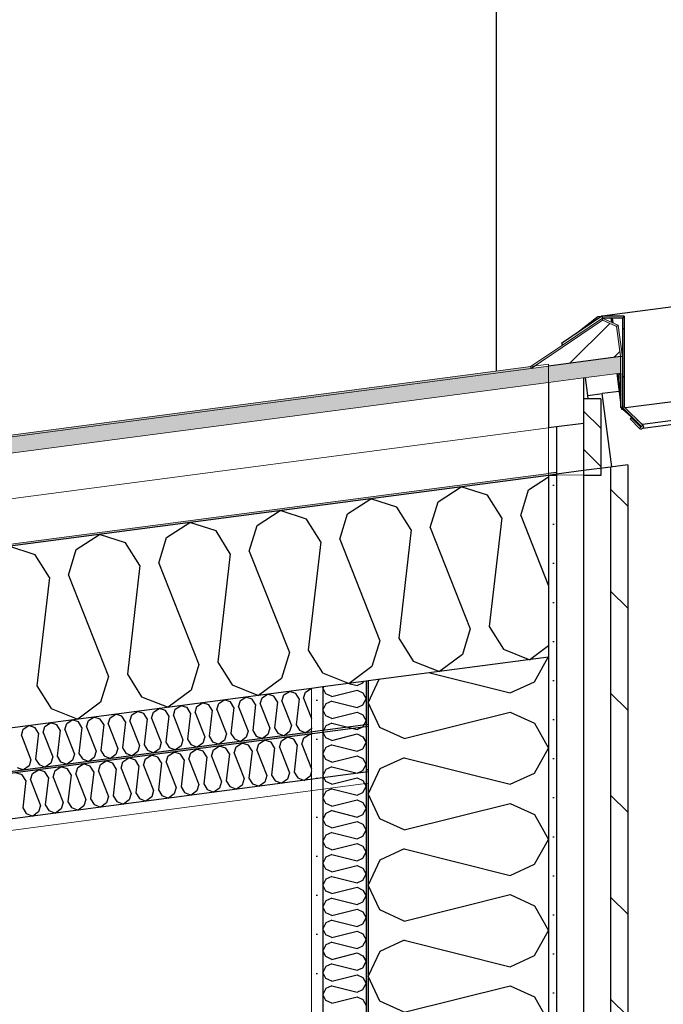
# Model space of a CAD drawing. Header units: millimetres. Extents: x -82116 to -59247, y -2070 to 13065.
# Tile 51 of 73: x -67179 to -66466, y 8366 to 9458. Entities that reach past the tile are written whole.
import ezdxf

# ---------------------------------------------------------------- set-up
doc = ezdxf.new("R2010")
doc.units = ezdxf.units.MM
doc.header["$LTSCALE"] = 0.5
doc.header["$MEASUREMENT"] = 0
doc.linetypes.add('PLINE', pattern=[0])
doc.linetypes.add('Wipeout_Contour', pattern=[2000, 0, -2000])
for name, color, linetype in [('232- Ikke-bærende yttervegger (Skravur)(Nye konstruksjoner)', 7, 'Continuous'), ('232- Ikke-bærende yttervegger(Nye konstruksjoner)', 7, 'Continuous'), ('235- Utvendig kledning og overflate (Skravur)(Nye konstruksjoner)', 7, 'Continuous'), ('235- Utvendig kledning og overflate(Nye konstruksjoner)', 7, 'Continuous'), ('256- Faste himlinger og overflatebehandling (Skravur)(Nye konstruksjoner)', 7, 'Continuous'), ('256- Faste himlinger og overflatebehandling(Nye konstruksjoner)', 7, 'Continuous'), ('261- Primærkonstruksjon (tak) (Skravur)(Nye konstruksjoner)', 7, 'Continuous'), ('261- Primærkonstruksjon (tak)(Nye konstruksjoner)', 7, 'Continuous'), ('262- Taktekking (Skravur)(Nye konstruksjoner)', 7, 'Continuous'), ('265- Gesimser_ takrenner og nedløp (Skravur)(Nye konstruksjoner)', 7, 'Continuous'), ('265- Gesimser_ takrenner og nedløp(Nye konstruksjoner)', 7, 'Continuous')]:
    doc.layers.add(name, color=color, linetype=linetype)
doc.layers.add('236- Innvendig kledning og overflate(Nye konstruksjoner)', color=7, linetype='Continuous', lineweight=0)
doc.layers.add('262- Taktekking(Nye konstruksjoner)', color=7, linetype='Continuous', lineweight=0)
pattern_1 = [(0, (0, 0), (0, 43.30127), [0, -25]), (0, (12.5, 21.65), (0, 43.30127), [0, -25])]
pattern_2 = [(7.5, (0, 0), (-11.3039, 85.86164), [0, -50]), (7.5, (19.13, 46.19), (-11.3039, 85.86164), [0, -50])]
pattern_3 = [(45, (0, 0), (-79.54951, 79.54951), []), (45, (-26.52, 26.52), (-79.54951, 79.54951), [])]

# ---------------------------------------------------------------- blocks, each defined once
blk = doc.blocks.new('*X10')
at = {"layer": '232- Ikke-bærende yttervegger (Skravur)(Nye konstruksjoner)', "linetype": 'PLINE'}
for p, q in [((-66608.6, 8723.7), (-66593.4, 8751)), ((-66781.1, 8726.3), (-66793.2, 8700.8)), ((-66724.7, 8733.7), (-66635.7, 8711.4)), ((-66635.7, 8711.4), (-66608.6, 8723.7)), ((-66780.1, 8673.2), (-66793.2, 8700.8)), ((-66753, 8660.8), (-66635.7, 8690.2)), ((-66635.7, 8690.2), (-66608.6, 8677.8)), ((-66753, 8660.8), (-66780.1, 8673.2)), ((-66608.6, 8677.8), (-66593.2, 8650.2)), ((-66608.6, 8622.6), (-66593.2, 8650.2)), ((-66753, 8639.6), (-66780.1, 8627.2)), ((-66753, 8639.6), (-66635.7, 8610.2)), ((-66780.1, 8627.2), (-66793.2, 8599.6)), ((-66635.7, 8610.2), (-66608.6, 8622.6)), ((-66780.1, 8572), (-66793.2, 8599.6)), ((-66753, 8559.7), (-66635.7, 8589)), ((-66635.7, 8589), (-66608.6, 8576.7)), ((-66753, 8559.7), (-66780.1, 8572)), ((-66608.6, 8576.7), (-66593.2, 8549)), ((-66608.6, 8521.4), (-66593.2, 8549)), ((-66753, 8538.4), (-66780.1, 8526.1)), ((-66753, 8538.4), (-66635.7, 8509.1)), ((-66780.1, 8526.1), (-66793.2, 8498.4)), ((-66635.7, 8509.1), (-66608.6, 8521.4)), ((-66780.1, 8470.8), (-66793.2, 8498.4)), ((-66753, 8458.5), (-66635.7, 8487.8)), ((-66635.7, 8487.8), (-66608.6, 8475.5)), ((-66608.6, 8475.5), (-66593.2, 8447.9)), ((-66753, 8458.5), (-66780.1, 8470.8)), ((-66608.6, 8420.2), (-66593.2, 8447.9)), ((-66753, 8437.2), (-66780.1, 8424.9)), ((-66753, 8437.2), (-66635.7, 8407.9)), ((-66780.1, 8424.9), (-66793.2, 8397.3)), ((-66635.7, 8407.9), (-66608.6, 8420.2)), ((-66780.1, 8369.6), (-66793.2, 8397.3)), ((-66753, 8357.3), (-66635.7, 8386.6)), ((-66635.7, 8386.6), (-66608.6, 8374.3)), ((-66608.6, 8374.3), (-66593.2, 8346.7)), ((-66753, 8357.3), (-66780.1, 8369.6))]:
    blk.add_line(p, q, dxfattribs=at)
blk = doc.blocks.new('*X11')
at = {"layer": '232- Ikke-bærende yttervegger (Skravur)(Nye konstruksjoner)', "linetype": 'PLINE'}
for p, q in [((-66798.9, 8722.5), (-66798, 8724)), ((-66842.6, 8718.2), (-66843.2, 8717)), ((-66840, 8710.3), (-66843.2, 8717)), ((-66833.5, 8707.4), (-66805.4, 8714.4)), ((-66814.6, 8721.8), (-66805.4, 8719.5)), ((-66805.4, 8719.5), (-66798.9, 8722.5)), ((-66805.4, 8714.4), (-66798.9, 8711.5)), ((-66833.5, 8707.4), (-66840, 8710.3)), ((-66833.5, 8702.3), (-66840, 8699.3)), ((-66833.5, 8702.3), (-66805.4, 8695.2)), ((-66798.9, 8711.5), (-66795.2, 8704.8)), ((-66798.9, 8698.2), (-66795.2, 8704.8)), ((-66840, 8699.3), (-66843.2, 8692.7)), ((-66840, 8686.1), (-66843.2, 8692.7)), ((-66805.4, 8695.2), (-66798.9, 8698.2)), ((-66833.5, 8683.1), (-66840, 8686.1)), ((-66833.5, 8683.1), (-66805.4, 8690.1)), ((-66805.4, 8690.1), (-66798.9, 8687.2)), ((-66798.9, 8687.2), (-66795.2, 8680.6)), ((-66798.9, 8673.9), (-66795.2, 8680.6)), ((-66840, 8675), (-66843.2, 8668.4)), ((-66833.5, 8678), (-66840, 8675)), ((-66833.5, 8678), (-66805.4, 8671)), ((-66805.4, 8671), (-66798.9, 8673.9)), ((-66840, 8661.8), (-66843.2, 8668.4)), ((-66833.5, 8658.8), (-66840, 8661.8)), ((-66833.5, 8658.8), (-66805.4, 8665.9)), ((-66805.4, 8665.9), (-66798.9, 8662.9)), ((-66798.9, 8662.9), (-66795.2, 8656.3)), ((-66840, 8650.8), (-66843.2, 8644.1)), ((-66833.5, 8653.7), (-66840, 8650.8)), ((-66833.5, 8653.7), (-66805.4, 8646.7)), ((-66805.4, 8646.7), (-66798.9, 8649.6)), ((-66798.9, 8649.6), (-66795.2, 8656.3)), ((-66840, 8637.5), (-66843.2, 8644.1)), ((-66833.5, 8634.5), (-66840, 8637.5)), ((-66833.5, 8634.5), (-66805.4, 8641.6)), ((-66805.4, 8641.6), (-66798.9, 8638.6)), ((-66798.9, 8638.6), (-66795.2, 8632)), ((-66840, 8626.5), (-66843.2, 8619.9)), ((-66833.5, 8629.4), (-66840, 8626.5)), ((-66833.5, 8629.4), (-66805.4, 8622.4)), ((-66805.4, 8622.4), (-66798.9, 8625.4)), ((-66798.9, 8625.4), (-66795.2, 8632)), ((-66840, 8613.2), (-66843.2, 8619.9)), ((-66833.5, 8610.3), (-66805.4, 8617.3)), ((-66805.4, 8617.3), (-66798.9, 8614.3)), ((-66798.9, 8614.3), (-66795.2, 8607.7)), ((-66833.5, 8610.3), (-66840, 8613.2)), ((-66833.5, 8605.2), (-66840, 8602.2)), ((-66833.5, 8605.2), (-66805.4, 8598.1)), ((-66798.9, 8601.1), (-66795.2, 8607.7)), ((-66840, 8602.2), (-66843.2, 8595.6)), ((-66840, 8588.9), (-66843.2, 8595.6)), ((-66833.5, 8586), (-66805.4, 8593)), ((-66805.4, 8598.1), (-66798.9, 8601.1)), ((-66805.4, 8593), (-66798.9, 8590.1)), ((-66833.5, 8586), (-66840, 8588.9)), ((-66798.9, 8590.1), (-66795.2, 8583.4)), ((-66798.9, 8576.8), (-66795.2, 8583.4)), ((-66840, 8577.9), (-66843.2, 8571.3)), ((-66840, 8564.7), (-66843.2, 8571.3)), ((-66833.5, 8580.9), (-66840, 8577.9)), ((-66833.5, 8580.9), (-66805.4, 8573.8)), ((-66805.4, 8573.8), (-66798.9, 8576.8)), ((-66833.5, 8561.7), (-66840, 8564.7)), ((-66833.5, 8561.7), (-66805.4, 8568.7)), ((-66805.4, 8568.7), (-66798.9, 8565.8)), ((-66798.9, 8565.8), (-66795.2, 8559.1)), ((-66840, 8553.6), (-66843.2, 8547)), ((-66833.5, 8556.6), (-66840, 8553.6)), ((-66833.5, 8556.6), (-66805.4, 8549.6)), ((-66805.4, 8549.6), (-66798.9, 8552.5)), ((-66798.9, 8552.5), (-66795.2, 8559.1)), ((-66840, 8540.4), (-66843.2, 8547)), ((-66833.5, 8537.4), (-66840, 8540.4)), ((-66833.5, 8537.4), (-66805.4, 8544.5)), ((-66805.4, 8544.5), (-66798.9, 8541.5)), ((-66798.9, 8541.5), (-66795.2, 8534.9)), ((-66840, 8529.4), (-66843.2, 8522.7)), ((-66833.5, 8532.3), (-66840, 8529.4)), ((-66833.5, 8532.3), (-66805.4, 8525.3)), ((-66805.4, 8525.3), (-66798.9, 8528.2)), ((-66798.9, 8528.2), (-66795.2, 8534.9)), ((-66840, 8516.1), (-66843.2, 8522.7)), ((-66833.5, 8513.1), (-66840, 8516.1)), ((-66833.5, 8513.1), (-66805.4, 8520.2)), ((-66805.4, 8520.2), (-66798.9, 8517.2)), ((-66798.9, 8517.2), (-66795.2, 8510.6)), ((-66840, 8505.1), (-66843.2, 8498.4)), ((-66833.5, 8508), (-66840, 8505.1)), ((-66833.5, 8508), (-66805.4, 8501)), ((-66798.9, 8504), (-66795.2, 8510.6)), ((-66840, 8491.8), (-66843.2, 8498.4)), ((-66833.5, 8488.9), (-66805.4, 8495.9)), ((-66805.4, 8501), (-66798.9, 8504)), ((-66805.4, 8495.9), (-66798.9, 8492.9)), ((-66833.5, 8488.9), (-66840, 8491.8)), ((-66833.5, 8483.8), (-66840, 8480.8)), ((-66833.5, 8483.8), (-66805.4, 8476.7)), ((-66798.9, 8492.9), (-66795.2, 8486.3)), ((-66798.9, 8479.7), (-66795.2, 8486.3)), ((-66840, 8480.8), (-66843.2, 8474.2)), ((-66840, 8467.5), (-66843.2, 8474.2)), ((-66805.4, 8476.7), (-66798.9, 8479.7)), ((-66833.5, 8464.6), (-66840, 8467.5)), ((-66833.5, 8464.6), (-66805.4, 8471.6)), ((-66805.4, 8471.6), (-66798.9, 8468.7)), ((-66798.9, 8468.7), (-66795.2, 8462)), ((-66798.9, 8455.4), (-66795.2, 8462)), ((-66840, 8456.5), (-66843.2, 8449.9)), ((-66833.5, 8459.5), (-66840, 8456.5)), ((-66833.5, 8459.5), (-66805.4, 8452.4)), ((-66805.4, 8452.4), (-66798.9, 8455.4)), ((-66840, 8443.3), (-66843.2, 8449.9)), ((-66833.5, 8440.3), (-66840, 8443.3)), ((-66833.5, 8440.3), (-66805.4, 8447.3)), ((-66805.4, 8447.3), (-66798.9, 8444.4)), ((-66798.9, 8444.4), (-66795.2, 8437.7)), ((-66840, 8432.2), (-66843.2, 8425.6)), ((-66833.5, 8435.2), (-66840, 8432.2)), ((-66833.5, 8435.2), (-66805.4, 8428.2)), ((-66805.4, 8428.2), (-66798.9, 8431.1)), ((-66798.9, 8431.1), (-66795.2, 8437.7)), ((-66840, 8419), (-66843.2, 8425.6)), ((-66833.5, 8416), (-66840, 8419)), ((-66833.5, 8416), (-66805.4, 8423.1)), ((-66805.4, 8423.1), (-66798.9, 8420.1)), ((-66798.9, 8420.1), (-66795.2, 8413.5)), ((-66840, 8408), (-66843.2, 8401.3)), ((-66833.5, 8410.9), (-66840, 8408)), ((-66833.5, 8410.9), (-66805.4, 8403.9)), ((-66805.4, 8403.9), (-66798.9, 8406.8)), ((-66798.9, 8406.8), (-66795.2, 8413.5)), ((-66840, 8394.7), (-66843.2, 8401.3)), ((-66833.5, 8391.7), (-66805.4, 8398.8)), ((-66805.4, 8398.8), (-66798.9, 8395.8)), ((-66798.9, 8395.8), (-66795.2, 8389.2)), ((-66833.5, 8391.7), (-66840, 8394.7)), ((-66833.5, 8386.6), (-66840, 8383.7)), ((-66833.5, 8386.6), (-66805.4, 8379.6)), ((-66798.9, 8382.5), (-66795.2, 8389.2)), ((-66840, 8383.7), (-66843.2, 8377)), ((-66840, 8370.4), (-66843.2, 8377)), ((-66833.5, 8367.4), (-66805.4, 8374.5)), ((-66805.4, 8379.6), (-66798.9, 8382.5)), ((-66805.4, 8374.5), (-66798.9, 8371.5)), ((-66833.5, 8367.4), (-66840, 8370.4)), ((-66798.9, 8371.5), (-66795.2, 8364.9))]:
    blk.add_line(p, q, dxfattribs=at)
blk = doc.blocks.new('*X21')
at = {"layer": '261- Primærkonstruksjon (tak) (Skravur)(Nye konstruksjoner)', "linetype": 'PLINE'}
for p, q in [((-66615.2, 8936.6), (-66593.2, 8950.9)), ((-66715.5, 8923.4), (-66689.8, 8940)), ((-66660.7, 8930.6), (-66689.8, 8940)), ((-66645, 8905.4), (-66660.7, 8930.6)), ((-66623.9, 8908.2), (-66615.2, 8936.6)), ((-66815.8, 8910.2), (-66790.2, 8926.8)), ((-66761.1, 8917.4), (-66790.2, 8926.8)), ((-66724.2, 8895), (-66715.5, 8923.4)), ((-66916.1, 8897), (-66890.5, 8913.6)), ((-66861.4, 8904.2), (-66890.5, 8913.6)), ((-66824.5, 8881.8), (-66815.8, 8910.2)), ((-66745.3, 8892.2), (-66761.1, 8917.4)), ((-67016.5, 8883.8), (-66990.8, 8900.4)), ((-66961.7, 8891), (-66990.8, 8900.4)), ((-66845.6, 8879), (-66861.4, 8904.2)), ((-66645, 8905.4), (-66658.8, 8785.2)), ((-66623.9, 8908.2), (-66593.2, 8830.2)), ((-67116.8, 8870.6), (-67091.1, 8887.2)), ((-67062, 8877.8), (-67091.1, 8887.2)), ((-66945.9, 8865.8), (-66961.7, 8891)), ((-66924.8, 8868.5), (-66916.1, 8897)), ((-66745.3, 8892.2), (-66759.1, 8772)), ((-66724.2, 8895), (-66679.8, 8782.5)), ((-67046.2, 8852.6), (-67062, 8877.8)), ((-67025.1, 8855.3), (-67016.5, 8883.8)), ((-66845.6, 8879), (-66859.4, 8758.8)), ((-66824.5, 8881.8), (-66780.1, 8769.3)), ((-67162.3, 8864.6), (-67191.4, 8874)), ((-67125.4, 8842.1), (-67116.8, 8870.6)), ((-66945.9, 8865.8), (-66959.7, 8745.6)), ((-66924.8, 8868.5), (-66880.4, 8756.1)), ((-67146.5, 8839.4), (-67162.3, 8864.6)), ((-67025.1, 8855.3), (-66980.7, 8742.9)), ((-67046.2, 8852.6), (-67060, 8732.4)), ((-67146.5, 8839.4), (-67160.3, 8719.2)), ((-67125.4, 8842.1), (-67081.1, 8729.6)), ((-66679.8, 8782.5), (-66688.5, 8754)), ((-66658.8, 8785.2), (-66643, 8760)), ((-66780.1, 8769.3), (-66788.8, 8740.8)), ((-66759.1, 8772), (-66743.3, 8746.8)), ((-66880.4, 8756.1), (-66889.1, 8727.6)), ((-66859.4, 8758.8), (-66843.6, 8733.6)), ((-66643, 8760), (-66613.6, 8748.3)), ((-66593.2, 8763.5), (-66613.6, 8748.3)), ((-66959.7, 8745.6), (-66943.9, 8720.4)), ((-66743.3, 8746.8), (-66713.9, 8735.1)), ((-66688.5, 8754), (-66713.9, 8735.1)), ((-66980.7, 8742.9), (-66989.4, 8714.4)), ((-66788.8, 8740.8), (-66814.2, 8721.9)), ((-67081.1, 8729.6), (-67089.7, 8701.2)), ((-67060, 8732.4), (-67044.2, 8707.2)), ((-66889.1, 8727.6), (-66914.5, 8708.7)), ((-66843.6, 8733.6), (-66814.2, 8721.9)), ((-67160.3, 8719.2), (-67144.5, 8694)), ((-66989.4, 8714.4), (-67014.8, 8695.5)), ((-66943.9, 8720.4), (-66914.5, 8708.7)), ((-67044.2, 8707.2), (-67014.8, 8695.5)), ((-67144.5, 8694), (-67115.1, 8682.3)), ((-67089.7, 8701.2), (-67115.1, 8682.3))]:
    blk.add_line(p, q, dxfattribs=at)
blk = doc.blocks.new('*X22')
at = {"layer": '256- Faste himlinger og overflatebehandling (Skravur)(Nye konstruksjoner)', "linetype": 'PLINE'}
for p, q in [((-66886.6, 8709.2), (-66880.4, 8713.2)), ((-66873.4, 8710.9), (-66880.4, 8713.2)), ((-66864.6, 8705.5), (-66862.5, 8712.4)), ((-66862.5, 8712.4), (-66856.3, 8716.4)), ((-66855.7, 8716.1), (-66856.3, 8716.4)), ((-66958.8, 8699.7), (-66952.6, 8703.7)), ((-66945.6, 8701.4), (-66952.6, 8703.7)), ((-66941.9, 8695.4), (-66945.6, 8701.4)), ((-66936.8, 8696), (-66934.7, 8702.9)), ((-66934.7, 8702.9), (-66928.6, 8706.8)), ((-66921.6, 8704.6), (-66928.6, 8706.8)), ((-66917.8, 8698.5), (-66921.6, 8704.6)), ((-66912.7, 8699.2), (-66910.6, 8706)), ((-66910.6, 8706), (-66904.5, 8710)), ((-66897.5, 8707.8), (-66904.5, 8710)), ((-66893.7, 8701.7), (-66897.5, 8707.8)), ((-66893.7, 8701.7), (-66897, 8672.9)), ((-66888.7, 8702.4), (-66886.6, 8709.2)), ((-66888.7, 8702.4), (-66878, 8675.4)), ((-66869.6, 8704.9), (-66873.4, 8710.9)), ((-66869.6, 8704.9), (-66872.9, 8676)), ((-66864.6, 8705.5), (-66855.7, 8682.9)), ((-67055.1, 8687), (-67048.9, 8691)), ((-67041.9, 8688.8), (-67048.9, 8691)), ((-67031, 8690.2), (-67024.8, 8694.2)), ((-67017.9, 8691.9), (-67024.8, 8694.2)), ((-67014.1, 8685.9), (-67017.9, 8691.9)), ((-67009, 8686.5), (-67006.9, 8693.4)), ((-67006.9, 8693.4), (-67000.8, 8697.3)), ((-66993.8, 8695.1), (-67000.8, 8697.3)), ((-66990, 8689), (-66993.8, 8695.1)), ((-66984.9, 8689.7), (-66982.9, 8696.5)), ((-66982.9, 8696.5), (-66976.7, 8700.5)), ((-66969.7, 8698.3), (-66976.7, 8700.5)), ((-66965.9, 8692.2), (-66969.7, 8698.3)), ((-66965.9, 8692.2), (-66969.2, 8663.4)), ((-66960.9, 8692.9), (-66958.8, 8699.7)), ((-66960.9, 8692.9), (-66950.2, 8665.9)), ((-66941.9, 8695.4), (-66945.2, 8666.5)), ((-66936.8, 8696), (-66926.1, 8669)), ((-66917.8, 8698.5), (-66921.1, 8669.7)), ((-66912.7, 8699.2), (-66902.1, 8672.2)), ((-67127.3, 8677.5), (-67121.1, 8681.5)), ((-67114.2, 8679.2), (-67121.1, 8681.5)), ((-67105.3, 8673.9), (-67103.2, 8680.7)), ((-67103.2, 8680.7), (-67097.1, 8684.7)), ((-67090.1, 8682.4), (-67097.1, 8684.7)), ((-67086.3, 8676.4), (-67090.1, 8682.4)), ((-67081.2, 8677), (-67079.2, 8683.9)), ((-67079.2, 8683.9), (-67073, 8687.8)), ((-67066, 8685.6), (-67073, 8687.8)), ((-67062.2, 8679.5), (-67066, 8685.6)), ((-67062.2, 8679.5), (-67065.5, 8650.7)), ((-67057.2, 8680.2), (-67055.1, 8687)), ((-67057.2, 8680.2), (-67046.5, 8653.2)), ((-67038.2, 8682.7), (-67041.9, 8688.8)), ((-67038.2, 8682.7), (-67041.5, 8653.9)), ((-67033.1, 8683.4), (-67031, 8690.2)), ((-67033.1, 8683.4), (-67022.4, 8656.4)), ((-67014.1, 8685.9), (-67017.4, 8657)), ((-67009, 8686.5), (-66998.4, 8659.5)), ((-66990, 8689), (-66993.3, 8660.2)), ((-66984.9, 8689.7), (-66974.3, 8662.7)), ((-67177.5, 8664.3), (-67175.5, 8671.2)), ((-67175.5, 8671.2), (-67169.3, 8675.2)), ((-67162.3, 8672.9), (-67169.3, 8675.2)), ((-67158.5, 8666.8), (-67162.3, 8672.9)), ((-67153.5, 8667.5), (-67151.4, 8674.3)), ((-67151.4, 8674.3), (-67145.2, 8678.3)), ((-67138.2, 8676.1), (-67145.2, 8678.3)), ((-67134.4, 8670), (-67138.2, 8676.1)), ((-67134.4, 8670), (-67137.8, 8641.2)), ((-67129.4, 8670.7), (-67127.3, 8677.5)), ((-67129.4, 8670.7), (-67118.7, 8643.7)), ((-67110.4, 8673.2), (-67114.2, 8679.2)), ((-67110.4, 8673.2), (-67113.7, 8644.4)), ((-67105.3, 8673.9), (-67094.7, 8646.9)), ((-67086.3, 8676.4), (-67089.6, 8647.5)), ((-67081.2, 8677), (-67070.6, 8650)), ((-66926.1, 8669), (-66928.2, 8662.2)), ((-66921.1, 8669.7), (-66917.3, 8663.6)), ((-66902.1, 8672.2), (-66904.2, 8665.4)), ((-66897, 8672.9), (-66893.2, 8666.8)), ((-66880.1, 8668.5), (-66886.2, 8664)), ((-66878, 8675.4), (-66880.1, 8668.5)), ((-66872.9, 8676), (-66869.2, 8670)), ((-66869.2, 8670), (-66862.1, 8667.2)), ((-66856, 8671.7), (-66862.1, 8667.2)), ((-66855.7, 8672.9), (-66856, 8671.7)), ((-67177.5, 8664.3), (-67166.9, 8637.3)), ((-67158.5, 8666.8), (-67161.8, 8638)), ((-67153.5, 8667.5), (-67142.8, 8640.5)), ((-66998.4, 8659.5), (-67000.5, 8652.7)), ((-66993.3, 8660.2), (-66989.5, 8654.1)), ((-66974.3, 8662.7), (-66976.4, 8655.9)), ((-66969.2, 8663.4), (-66965.5, 8657.3)), ((-66952.3, 8659), (-66958.4, 8654.5)), ((-66950.2, 8665.9), (-66952.3, 8659)), ((-66945.2, 8666.5), (-66941.4, 8660.5)), ((-66941.4, 8660.5), (-66934.3, 8657.7)), ((-66928.2, 8662.2), (-66934.3, 8657.7)), ((-66917.3, 8663.6), (-66910.3, 8660.8)), ((-66904.2, 8665.4), (-66910.3, 8660.8)), ((-66893.2, 8666.8), (-66886.2, 8664)), ((-67094.7, 8646.9), (-67096.7, 8640)), ((-67089.6, 8647.5), (-67085.8, 8641.5)), ((-67070.6, 8650), (-67072.7, 8643.2)), ((-67065.5, 8650.7), (-67061.7, 8644.6)), ((-67046.5, 8653.2), (-67048.6, 8646.4)), ((-67041.5, 8653.9), (-67037.7, 8647.8)), ((-67037.7, 8647.8), (-67030.6, 8645)), ((-67024.5, 8649.5), (-67030.6, 8645)), ((-67022.4, 8656.4), (-67024.5, 8649.5)), ((-67017.4, 8657), (-67013.6, 8651)), ((-67013.6, 8651), (-67006.5, 8648.2)), ((-67000.5, 8652.7), (-67006.5, 8648.2)), ((-66989.5, 8654.1), (-66982.5, 8651.3)), ((-66976.4, 8655.9), (-66982.5, 8651.3)), ((-66965.5, 8657.3), (-66958.4, 8654.5)), ((-67166.9, 8637.3), (-67169, 8630.5)), ((-67161.8, 8638), (-67158, 8632)), ((-67142.8, 8640.5), (-67144.9, 8633.7)), ((-67137.8, 8641.2), (-67134, 8635.1)), ((-67120.8, 8636.9), (-67126.9, 8632.3)), ((-67118.7, 8643.7), (-67120.8, 8636.9)), ((-67113.7, 8644.4), (-67109.9, 8638.3)), ((-67109.9, 8638.3), (-67102.8, 8635.5)), ((-67096.7, 8640), (-67102.8, 8635.5)), ((-67085.8, 8641.5), (-67078.8, 8638.7)), ((-67072.7, 8643.2), (-67078.8, 8638.7)), ((-67061.7, 8644.6), (-67054.7, 8641.8)), ((-67048.6, 8646.4), (-67054.7, 8641.8)), ((-67182.1, 8628.8), (-67175.1, 8626)), ((-67169, 8630.5), (-67175.1, 8626)), ((-67158, 8632), (-67151, 8629.1)), ((-67144.9, 8633.7), (-67151, 8629.1)), ((-67134, 8635.1), (-67126.9, 8632.3))]:
    blk.add_line(p, q, dxfattribs=at)
blk = doc.blocks.new('*X24')
at = {"layer": '256- Faste himlinger og overflatebehandling (Skravur)(Nye konstruksjoner)', "linetype": 'PLINE'}
for p, q in [((-66914.4, 8655), (-66908, 8659.1)), ((-66900.7, 8656.8), (-66908, 8659.1)), ((-66891.5, 8651.2), (-66889.3, 8658.3)), ((-66889.3, 8658.3), (-66882.9, 8662.4)), ((-66875.6, 8660.1), (-66882.9, 8662.4)), ((-66871.7, 8653.8), (-66875.6, 8660.1)), ((-66866.4, 8654.5), (-66864.3, 8661.6)), ((-66864.3, 8661.6), (-66857.8, 8665.7)), ((-66855.7, 8665), (-66857.8, 8665.7)), ((-66989.6, 8645.1), (-66983.2, 8649.2)), ((-66975.9, 8646.9), (-66983.2, 8649.2)), ((-66972, 8640.6), (-66975.9, 8646.9)), ((-66966.7, 8641.3), (-66964.6, 8648.4)), ((-66964.6, 8648.4), (-66958.1, 8652.5)), ((-66950.9, 8650.2), (-66958.1, 8652.5)), ((-66946.9, 8643.9), (-66950.9, 8650.2)), ((-66941.7, 8644.6), (-66939.5, 8651.7)), ((-66939.5, 8651.7), (-66933.1, 8655.8)), ((-66925.8, 8653.5), (-66933.1, 8655.8)), ((-66921.8, 8647.2), (-66925.8, 8653.5)), ((-66921.8, 8647.2), (-66925.3, 8617.1)), ((-66916.6, 8647.9), (-66914.4, 8655)), ((-66916.6, 8647.9), (-66905.5, 8619.7)), ((-66896.8, 8650.5), (-66900.7, 8656.8)), ((-66896.8, 8650.5), (-66900.2, 8620.4)), ((-66891.5, 8651.2), (-66880.4, 8623)), ((-66871.7, 8653.8), (-66875.1, 8623.7)), ((-66866.4, 8654.5), (-66855.7, 8627.2)), ((-67089.9, 8631.9), (-67083.5, 8636)), ((-67076.2, 8633.7), (-67083.5, 8636)), ((-67064.9, 8635.2), (-67058.4, 8639.3)), ((-67051.2, 8637), (-67058.4, 8639.3)), ((-67047.2, 8630.7), (-67051.2, 8637)), ((-67042, 8631.4), (-67039.8, 8638.5)), ((-67039.8, 8638.5), (-67033.4, 8642.6)), ((-67026.1, 8640.3), (-67033.4, 8642.6)), ((-67022.2, 8634), (-67026.1, 8640.3)), ((-67016.9, 8634.7), (-67014.7, 8641.8)), ((-67014.7, 8641.8), (-67008.3, 8645.9)), ((-67001, 8643.6), (-67008.3, 8645.9)), ((-66997.1, 8637.3), (-67001, 8643.6)), ((-66997.1, 8637.3), (-67000.5, 8607.2)), ((-66991.8, 8638), (-66989.6, 8645.1)), ((-66991.8, 8638), (-66980.7, 8609.8)), ((-66972, 8640.6), (-66975.4, 8610.5)), ((-66966.7, 8641.3), (-66955.6, 8613.1)), ((-66946.9, 8643.9), (-66950.4, 8613.8)), ((-66941.7, 8644.6), (-66930.6, 8616.4)), ((-67165.2, 8622), (-67158.7, 8626.1)), ((-67151.5, 8623.8), (-67158.7, 8626.1)), ((-67142.3, 8618.2), (-67140.1, 8625.3)), ((-67140.1, 8625.3), (-67133.7, 8629.4)), ((-67126.4, 8627.1), (-67133.7, 8629.4)), ((-67122.5, 8620.8), (-67126.4, 8627.1)), ((-67117.2, 8621.5), (-67115, 8628.6)), ((-67115, 8628.6), (-67108.6, 8632.7)), ((-67101.3, 8630.4), (-67108.6, 8632.7)), ((-67097.4, 8624.1), (-67101.3, 8630.4)), ((-67092.1, 8624.8), (-67089.9, 8631.9)), ((-67072.3, 8627.4), (-67076.2, 8633.7)), ((-67072.3, 8627.4), (-67075.7, 8597.3)), ((-67067, 8628.1), (-67064.9, 8635.2)), ((-67067, 8628.1), (-67055.9, 8599.9)), ((-67047.2, 8630.7), (-67050.7, 8600.6)), ((-67042, 8631.4), (-67030.9, 8603.2)), ((-67022.2, 8634), (-67025.6, 8603.9)), ((-67016.9, 8634.7), (-67005.8, 8606.5)), ((-66855.7, 8625.2), (-66857.5, 8619.2)), ((-67176.6, 8620.5), (-67183.8, 8622.8)), ((-67172.6, 8614.2), (-67176.6, 8620.5)), ((-67172.6, 8614.2), (-67176.1, 8584.1)), ((-67167.3, 8614.9), (-67165.2, 8622)), ((-67167.3, 8614.9), (-67156.2, 8586.7)), ((-67147.5, 8617.5), (-67151.5, 8623.8)), ((-67147.5, 8617.5), (-67151, 8587.4)), ((-67142.3, 8618.2), (-67131.2, 8590)), ((-67122.5, 8620.8), (-67125.9, 8590.7)), ((-67117.2, 8621.5), (-67106.1, 8593.3)), ((-67097.4, 8624.1), (-67100.8, 8594)), ((-67092.1, 8624.8), (-67081, 8596.6)), ((-66930.6, 8616.4), (-66932.7, 8609.3)), ((-66925.3, 8617.1), (-66921.3, 8610.8)), ((-66905.5, 8619.7), (-66907.7, 8612.6)), ((-66900.2, 8620.4), (-66896.3, 8614.1)), ((-66896.3, 8614.1), (-66888.9, 8611.2)), ((-66882.6, 8615.9), (-66888.9, 8611.2)), ((-66880.4, 8623), (-66882.6, 8615.9)), ((-66875.1, 8623.7), (-66871.2, 8617.4)), ((-66871.2, 8617.4), (-66863.8, 8614.5)), ((-66857.5, 8619.2), (-66863.8, 8614.5)), ((-67030.9, 8603.2), (-67033, 8596.1)), ((-67025.6, 8603.9), (-67021.7, 8597.6)), ((-67005.8, 8606.5), (-67008, 8599.4)), ((-67000.5, 8607.2), (-66996.6, 8600.9)), ((-66980.7, 8609.8), (-66982.9, 8602.7)), ((-66975.4, 8610.5), (-66971.5, 8604.2)), ((-66971.5, 8604.2), (-66964.1, 8601.3)), ((-66957.8, 8606), (-66964.1, 8601.3)), ((-66955.6, 8613.1), (-66957.8, 8606)), ((-66950.4, 8613.8), (-66946.4, 8607.5)), ((-66946.4, 8607.5), (-66939.1, 8604.6)), ((-66932.7, 8609.3), (-66939.1, 8604.6)), ((-66921.3, 8610.8), (-66914, 8607.9)), ((-66907.7, 8612.6), (-66914, 8607.9)), ((-67106.1, 8593.3), (-67108.3, 8586.2)), ((-67100.8, 8594), (-67096.9, 8587.7)), ((-67081, 8596.6), (-67083.2, 8589.5)), ((-67075.7, 8597.3), (-67071.8, 8591)), ((-67058.1, 8592.8), (-67064.5, 8588.1)), ((-67055.9, 8599.9), (-67058.1, 8592.8)), ((-67050.7, 8600.6), (-67046.7, 8594.3)), ((-67046.7, 8594.3), (-67039.4, 8591.4)), ((-67033, 8596.1), (-67039.4, 8591.4)), ((-67021.7, 8597.6), (-67014.3, 8594.7)), ((-67008, 8599.4), (-67014.3, 8594.7)), ((-66996.6, 8600.9), (-66989.2, 8598)), ((-66982.9, 8602.7), (-66989.2, 8598)), ((-67176.1, 8584.1), (-67172.1, 8577.8)), ((-67156.2, 8586.7), (-67158.4, 8579.6)), ((-67151, 8587.4), (-67147, 8581.1)), ((-67133.3, 8582.9), (-67139.7, 8578.2)), ((-67131.2, 8590), (-67133.3, 8582.9)), ((-67125.9, 8590.7), (-67122, 8584.4)), ((-67122, 8584.4), (-67114.6, 8581.5)), ((-67108.3, 8586.2), (-67114.6, 8581.5)), ((-67096.9, 8587.7), (-67089.5, 8584.8)), ((-67083.2, 8589.5), (-67089.5, 8584.8)), ((-67071.8, 8591), (-67064.5, 8588.1)), ((-67172.1, 8577.8), (-67164.8, 8574.9)), ((-67158.4, 8579.6), (-67164.8, 8574.9)), ((-67147, 8581.1), (-67139.7, 8578.2))]:
    blk.add_line(p, q, dxfattribs=at)
blk = doc.blocks.new('*X25')
at = {"layer": '256- Faste himlinger og overflatebehandling (Skravur)(Nye konstruksjoner)', "linetype": 'PLINE'}
blk.add_line((-66795.2, 8627), (-66793.2, 8626.2), dxfattribs=at)

msp = doc.modelspace()

# ---------------------------------------------------------------- hatches: boundary and pattern name
at = {"layer": '232- Ikke-bærende yttervegger (Skravur)(Nye konstruksjoner)', "linetype": 'Continuous'}
for points in [[(-66795.2, 8724.4), (-66795.2, 8674), (-66793.2, 8674.2), (-66793.2, 8724.7)], [(-66795.2, 7025.2), (-66793.2, 7025.1), (-66793.2, 8611.2), (-66795.2, 8610.9)]]:
    msp.add_hatch(color=256, dxfattribs=at).paths.add_polyline_path(points)
h = msp.add_hatch(dxfattribs=at)
h.set_pattern_fill('Prikker_tett', color=256, style=0, pattern_type=2)
h.set_pattern_definition(pattern_1)
h.paths.add_polyline_path([(-66855.7, 8716.4), (-66855.7, 6975), (-66843.2, 6975), (-66843.2, 8718.1)])
at = {"layer": '235- Utvendig kledning og overflate (Skravur)(Nye konstruksjoner)', "linetype": 'Continuous'}
h = msp.add_hatch(dxfattribs=at)
h.set_pattern_fill('Skrålinjer_2', color=256, style=0, pattern_type=2)
h.set_pattern_definition([(315, (0, 0), (56.56854, 56.56854), [80, 0])])
h.paths.add_polyline_path([(-66505.2, 8964.3), (-66524.2, 8961.8), (-66524.2, 7135.5), (-66505.2, 7134.6)])
at = {"layer": '256- Faste himlinger og overflatebehandling (Skravur)(Nye konstruksjoner)', "linetype": 'Continuous'}
msp.add_hatch(color=256, dxfattribs=at).paths.add_polyline_path([(-66855.7, 8668), (-68560.7, 8443.6), (-68560.7, 8441.5), (-66855.7, 8666)])
h = msp.add_hatch(dxfattribs=at)
h.set_pattern_fill('Gips', color=256, style=0, pattern_type=2)
h.set_pattern_definition(pattern_2)
h.paths.add_polyline_path([(-68560.7, 8378.5), (-66855.7, 8603), (-66855.7, 8615.6), (-68560.7, 8391.1)])
h = msp.add_hatch(dxfattribs=at)
h.set_pattern_fill('Gips', color=256, style=0, pattern_type=2)
h.set_pattern_definition(pattern_2)
h.paths.add_polyline_path([(-66795.2, 8610.9), (-66793.2, 8611.2), (-66793.2, 8623.8), (-66795.2, 8623.5)])
at = {"layer": '262- Taktekking (Skravur)(Nye konstruksjoner)', "linetype": 'Continuous'}
msp.add_hatch(color=256, dxfattribs=at).paths.add_polyline_path([(-69103.2, 8743.3), (-66612.3, 9071.2), (-66613, 9073.2), (-69103.2, 8745.3)])
h = msp.add_hatch(dxfattribs=at)
h.set_pattern_fill('Prikker_tett', color=256, style=0, pattern_type=2)
h.set_pattern_definition(pattern_1)
h.paths.add_polyline_path([(-66593.2, 8954.7), (-69103.2, 8624.3), (-69103.2, 8622.3), (-66593.2, 8952.7)])
at = {"layer": '262- Taktekking(Nye konstruksjoner)', "linetype": 'Continuous'}
for points in [[(-66593.2, 9055.6), (-66554.2, 9060.7), (-66513.2, 9066.1), (-66513.2, 9084.3), (-66593.2, 9073.8)], [(-69103.2, 8725.2), (-66593.2, 9055.6), (-66593.2, 9073.8), (-66612.3, 9071.2), (-69103.2, 8743.3)]]:
    msp.add_hatch(color=256, dxfattribs=at).paths.add_polyline_path(points)
at = {"layer": '265- Gesimser_ takrenner og nedløp (Skravur)(Nye konstruksjoner)', "linetype": 'Continuous'}
for points in [[(-66577.5, 9097.2), (-66613, 9073.2), (-66612.3, 9071.2), (-66533.1, 9124.8), (-66533.3, 9127.1)], [(-66515.7, 9119.2), (-66533.3, 9127.1), (-66533.1, 9124.8), (-66517.6, 9117.8)], [(-66517.6, 9117.8), (-66513.2, 9084.3), (-66511.2, 9084.4), (-66515.7, 9119.2)], [(-66513.2, 9084.3), (-66513.2, 9066.1), (-66513.2, 9028), (-66511.2, 9028), (-66511.2, 9084.4)]]:
    msp.add_hatch(color=256, dxfattribs=at).paths.add_polyline_path(points)
h = msp.add_hatch(dxfattribs=at)
h.set_pattern_fill('Skrålinjer_4', color=256, style=0, pattern_type=2)
h.set_pattern_definition(pattern_3)
h.paths.add_polyline_path([(-66578.6, 9098.8), (-66577.5, 9097.2), (-66533.3, 9127.1), (-66533.9, 9129.1)])
h = msp.add_hatch(dxfattribs=at)
h.set_pattern_fill('Skrålinjer_4', color=256, style=0, pattern_type=2)
h.set_pattern_definition(pattern_3)
h.paths.add_polyline_path([(-66509.2, 9129.1), (-66533.9, 9129.1), (-66533.3, 9127.1), (-66511.2, 9127.1)])
h = msp.add_hatch(dxfattribs=at)
h.set_pattern_fill('Skrålinjer_4', color=256, style=0, pattern_type=2)
h.set_pattern_definition(pattern_3)
h.paths.add_polyline_path([(-66511.2, 9084.4), (-66511.2, 9028), (-66509.2, 9028.8), (-66509.2, 9129.1), (-66511.2, 9127.1)])
h = msp.add_hatch(dxfattribs=at)
h.set_pattern_fill('Skrålinjer_1', color=256, style=0, pattern_type=2)
h.set_pattern_definition([(45, (0, 0), (-21.213203, 21.213203), [])])
h.paths.add_polyline_path([(-66533.1, 9124.8), (-66612.3, 9071.2), (-66593.2, 9073.8), (-66513.2, 9084.3), (-66517.6, 9117.8)])
h = msp.add_hatch(dxfattribs=at)
h.set_pattern_fill('Skrålinjer_4', color=256, style=0, pattern_type=2)
h.set_pattern_definition(pattern_3)
h.paths.add_polyline_path([(-66511.2, 9028), (-66489.9, 9006.8), (-66488.5, 9008.2), (-66509.2, 9028.8)])
h = msp.add_hatch(dxfattribs=at)
h.set_pattern_fill('Skrålinjer_4', color=256, style=0, pattern_type=2)
h.set_pattern_definition(pattern_3)
h.paths.add_polyline_path([(-66501.3, 9016.7), (-66502.7, 9015.3), (-66492.1, 9004.7), (-66490.7, 9006.1)])
h = msp.add_hatch(dxfattribs=at)
h.set_pattern_fill('Skrålinjer_4', color=256, style=0, pattern_type=2)
h.set_pattern_definition(pattern_3)
h.paths.add_polyline_path([(-66492.1, 9004.7), (-66490.3, 9003.9), (-66488.5, 9004.7), (-66487.8, 9006.4), (-66488.5, 9008.2), (-66489.9, 9006.8), (-66490.7, 9006.1)])
h = msp.add_hatch(dxfattribs=at)
h.set_pattern_fill('Prikker_tett', color=256, style=0, pattern_type=2)
h.set_pattern_definition(pattern_1)
h.paths.add_polyline_path([(-66593.2, 8954.7), (-66593.2, 8952.7), (-66584.2, 8952.7), (-66584.2, 8955.9)])

# ---------------------------------------------------------------- linework, layer by layer
at = {"layer": '232- Ikke-bærende yttervegger(Nye konstruksjoner)', "linetype": 'PLINE'}
for p, q in [((-66651.2, 9745.9), (-66651.2, 9068.1)), ((-66795.2, 8724.4), (-66795.2, 6975)), ((-66843.2, 8718.1), (-66843.2, 6975))]:
    msp.add_line(p, q, dxfattribs=at)
at = {"layer": '232- Ikke-bærende yttervegger(Nye konstruksjoner)', "linetype": 'PLINE', "flags": 128}
for points in [[(-66593.2, 8751), (-66593.2, 7138.5), (-66593.2, 7136.5), (-66593.2, 7118.5), (-66593.2, 7068.4), (-66593.2, 7018.4), (-66593.2, 7016.4), (-66593.2, 6975)], [(-66793.2, 8724.7), (-66793.2, 8676.3), (-66793.2, 8674.2), (-66793.2, 8623.8), (-66793.2, 8611.2), (-66793.2, 6975)]]:
    msp.add_lwpolyline(points, dxfattribs=at)
at = {"layer": '235- Utvendig kledning og overflate(Nye konstruksjoner)', "linetype": 'PLINE'}
for p, q in [((-66533.9, 9129.1), (-66578.6, 9098.8)), ((-66533.9, 9129.1), (-66533.3, 9127.1)), ((-66509.2, 9129.1), (-66533.9, 9129.1)), ((-66511.2, 9127.1), (-66533.3, 9127.1)), ((-66509.2, 9129.1), (-66511.2, 9127.1)), ((-66511.2, 9127.1), (-66511.2, 9084.4)), ((-66509.2, 9129.1), (-66509.2, 9028.8)), ((-66578.6, 9098.8), (-66577.5, 9097.2)), ((-66511.2, 9084.4), (-66511.2, 9028)), ((-66513.2, 9066.1), (-66513.2, 9028)), ((-66535.2, 9037.7), (-66554.2, 9037.7)), ((-66535.2, 9037.7), (-66535.2, 8952.7)), ((-66509.2, 9028.8), (-66511.2, 9028)), ((-66511.2, 9028), (-66513.2, 9028)), ((-66511.2, 9028), (-66489.9, 9006.8)), ((-66501.3, 9016.7), (-66502.7, 9015.3)), ((-66501.3, 9016.7), (-66490.7, 9006.1)), ((-66488.5, 9008.2), (-66489.9, 9006.8)), ((-66490.7, 9006.1), (-66492.1, 9004.7)), ((-66489.9, 9006.8), (-66490.7, 9006.1)), ((-66488.5, 9004.7), (-66490.3, 9003.9)), ((-66487.8, 9006.4), (-66488.5, 9004.7)), ((-66505.2, 8964.3), (-66505.2, 6975)), ((-66524.2, 8961.8), (-66524.2, 6975))]:
    msp.add_line(p, q, dxfattribs=at)
at = {"layer": '235- Utvendig kledning og overflate(Nye konstruksjoner)', "linetype": 'PLINE', "flags": 128}
for points in [[(-66509.2, 9028.8), (-66488.5, 9008.2), (-66487.8, 9006.4)], [(-66502.7, 9015.3), (-66492.1, 9004.7), (-66490.3, 9003.9)]]:
    msp.add_lwpolyline(points, dxfattribs=at)
at = {"layer": '236- Innvendig kledning og overflate(Nye konstruksjoner)', "linetype": 'PLINE'}
for p, q in [((-66855.7, 8716.4), (-66855.7, 6975)), ((-66793.2, 8611.2), (-68623.2, 8370.3))]:
    msp.add_line(p, q, dxfattribs=at)
at = {"layer": '256- Faste himlinger og overflatebehandling(Nye konstruksjoner)', "linetype": 'PLINE'}
for p, q in [((-66793.2, 8676.3), (-68623.2, 8435.3)), ((-66793.2, 8674.2), (-68623.2, 8433.3)), ((-66793.2, 8623.8), (-68623.2, 8382.9))]:
    msp.add_line(p, q, dxfattribs=at)
at = {"layer": '261- Primærkonstruksjon (tak)(Nye konstruksjoner)', "linetype": 'PLINE'}
for q in [(-68823.2, 8659.1), (-66593.2, 8751)]:
    msp.add_line((-66593.2, 8952.7), q, dxfattribs=at)
at = {"layer": '261- Primærkonstruksjon (tak)(Nye konstruksjoner)', "linetype": 'PLINE', "flags": 128}
msp.add_lwpolyline([(-66593.2, 8751), (-66793.2, 8724.7), (-66795.2, 8724.4), (-66843.2, 8718.1), (-66855.7, 8716.4), (-68560.7, 8492), (-68573.2, 8490.3), (-68621.2, 8484), (-68623.2, 8483.7), (-68823.2, 8457.4)], dxfattribs=at)
at = {"layer": '262- Taktekking(Nye konstruksjoner)', "linetype": 'PLINE'}
for p, q in [((-66533.3, 9127.1), (-66577.5, 9097.2)), ((-66533.3, 9127.1), (-66533.1, 9124.8)), ((-66533.3, 9127.1), (-66515.7, 9119.2)), ((-66533.1, 9124.8), (-66612.3, 9071.2)), ((-66533.1, 9124.8), (-66517.6, 9117.8)), ((-66515.7, 9119.2), (-66517.6, 9117.8)), ((-66515.7, 9119.2), (-66511.2, 9084.4)), ((-66577.5, 9097.2), (-66613, 9073.2)), ((-66511.2, 9084.4), (-66513.2, 9084.3)), ((-66593.2, 9075.8), (-69103.2, 8745.3)), ((-66613, 9073.2), (-66612.3, 9071.2)), ((-66593.2, 9075.8), (-66593.2, 9073.8)), ((-66593.2, 9073.8), (-66593.2, 9055.6)), ((-66513.2, 9066.1), (-66554.2, 9060.7)), ((-66593.2, 9055.6), (-69103.2, 8725.2)), ((-66554.2, 9060.7), (-66593.2, 9055.6)), ((-66593.2, 9005.2), (-69103.2, 8674.7)), ((-66593.2, 8954.7), (-69103.2, 8624.3))]:
    msp.add_line(p, q, dxfattribs=at)
at = {"layer": '262- Taktekking(Nye konstruksjoner)', "linetype": 'PLINE', "flags": 128}
for points in [[(-66517.6, 9117.8), (-66513.2, 9084.3), (-66513.2, 9066.1)], [(-66593.2, 9073.8), (-66612.3, 9071.2), (-69103.2, 8743.3)], [(-66593.2, 9005.2), (-66593.2, 8954.7), (-66593.2, 8952.7)]]:
    msp.add_lwpolyline(points, dxfattribs=at)
at = {"layer": '265- Gesimser_ takrenner og nedløp(Nye konstruksjoner)', "linetype": 'PLINE'}
for p, q in [((-64072.5, 9453.1), (-66522.5, 9130.5)), ((-66538.4, 9128.4), (-66562.2, 9110)), ((-66534, 9129), (-66538.4, 9128.4)), ((-66522.5, 9130.5), (-66533.4, 9129.1)), ((-66523.8, 9127.1), (-66523.2, 9122.5)), ((-66522.3, 9129.1), (-66522.5, 9130.5)), ((-66521.4, 9121.7), (-66522.1, 9127.1)), ((-66537.8, 9126.5), (-66538.1, 9126.2)), ((-66537.7, 9126.5), (-66537.8, 9126.5)), ((-66513.2, 9084.3), (-66593.2, 9073.8)), ((-66517.4, 9065.6), (-66513.2, 9033.3)), ((-66513.2, 9046.4), (-66515.7, 9065.8)), ((-66513.2, 9059.5), (-66514, 9066)), ((-66593.2, 9055.6), (-66593.2, 9005.2)), ((-66554.2, 9060.7), (-66554.2, 9037.7)), ((-66549.5, 9041.2), (-66552.1, 9061)), ((-66266.5, 9059.1), (-66507.7, 9027.4)), ((-66549.5, 9041.2), (-66533.4, 9043.3)), ((-66549, 9037.7), (-66549.5, 9041.2)), ((-66514.8, 9045.8), (-66533.4, 9043.3)), ((-66522.7, 8962), (-66533.4, 9043.3)), ((-66509.1, 9028.8), (-66509.2, 9029.1)), ((-66266.5, 9038.3), (-66488.8, 9009)), ((-66266.5, 9034), (-66488.5, 9004.8)), ((-66512.5, 9028), (-66512.2, 9025.9)), ((-66512.2, 9025.9), (-66510.5, 9026.1)), ((-66510.5, 9026.1), (-66510.7, 9027.5)), ((-66510.5, 9026.1), (-66498.6, 9015.4)), ((-66499.4, 9016.2), (-66500.6, 9016)), ((-66490.3, 9006.7), (-66500.4, 9015.8)), ((-66488.8, 9009), (-66495, 9014.6)), ((-66490.1, 9007), (-66490.3, 9006.7)), ((-66487.9, 9007.4), (-66488.8, 9009)), ((-66488, 9006.9), (-66487.9, 9007.4))]:
    msp.add_line(p, q, dxfattribs=at)

# ---------------------------------------------------------------- block references
at = {"layer": '232- Ikke-bærende yttervegger(Nye konstruksjoner)'}
for name in ['*X10', '*X11']:
    msp.add_blockref(name, (0, 0), dxfattribs=at)
at = {"layer": '256- Faste himlinger og overflatebehandling(Nye konstruksjoner)'}
for name in ['*X22', '*X24', '*X25']:
    msp.add_blockref(name, (0, 0), dxfattribs=at)
at = {"layer": '261- Primærkonstruksjon (tak)(Nye konstruksjoner)'}
msp.add_blockref('*X21', (0, 0), dxfattribs=at)

# ---------------------------------------------------------------- next in the draw order: wipeouts: each hides what was drawn before it
at = {"linetype": 'Wipeout_Contour', "ltscale": 268688.775186}
msp.add_wipeout([(-66584.2, 8952.7), (-66554.2, 8952.7), (-66554.2, 9010.3), (-66584.2, 9006.4)], dxfattribs=at).dxf.layer = '265- Gesimser_ takrenner og nedløp (Skravur)(Nye konstruksjoner)'

# ---------------------------------------------------------------- next in the draw order: hatches: boundary and pattern name
at = {"layer": '235- Utvendig kledning og overflate (Skravur)(Nye konstruksjoner)', "linetype": 'Continuous'}
h = msp.add_hatch(dxfattribs=at)
h.set_pattern_fill('Prikker_tett', color=256, style=0, pattern_type=2)
h.set_pattern_definition(pattern_1)
h.paths.add_polyline_path([(-66584.2, 8952.7), (-66593.2, 8952.7), (-66593.2, 7138.5), (-66584.2, 7138.1)])
at = {"layer": '265- Gesimser_ takrenner og nedløp (Skravur)(Nye konstruksjoner)', "linetype": 'Continuous'}
h = msp.add_hatch(dxfattribs=at)
h.set_pattern_fill('Skrålinjer_1', color=256, style=0, pattern_type=2)
h.set_pattern_definition([(135, (0, 0), (21.213203, 21.213203), [])])
h.paths.add_polyline_path([(-66554.2, 8952.7), (-66535.2, 8952.7), (-66535.2, 9037.7), (-66554.2, 9037.7), (-66554.2, 9010.3)])

# ---------------------------------------------------------------- next in the draw order: linework, layer by layer
at = {"layer": '235- Utvendig kledning og overflate(Nye konstruksjoner)', "linetype": 'PLINE'}
for p, q in [((-66554.2, 9010.3), (-66554.2, 8957.9)), ((-66584.2, 8955.9), (-66593.2, 8954.7))]:
    msp.add_line(p, q, dxfattribs=at)
at = {"layer": '235- Utvendig kledning og overflate(Nye konstruksjoner)', "linetype": 'PLINE', "flags": 128}
for points in [[(-66584.2, 9006.4), (-66584.2, 8955.9), (-66584.2, 8953.9)], [(-66535.2, 8952.7), (-66554.2, 8952.7), (-66584.2, 8952.7), (-66593.2, 8952.7)]]:
    msp.add_lwpolyline(points, dxfattribs=at)
at = {"layer": '265- Gesimser_ takrenner og nedløp(Nye konstruksjoner)', "linetype": 'PLINE'}
msp.add_line((-66554.2, 9037.7), (-66554.2, 9010.3), dxfattribs=at)
at = {"layer": '265- Gesimser_ takrenner og nedløp(Nye konstruksjoner)', "linetype": 'PLINE', "flags": 128}
msp.add_lwpolyline([(-66554.2, 9010.3), (-66584.2, 9006.4), (-66593.2, 9005.2)], dxfattribs=at)

# ---------------------------------------------------------------- next in the draw order: wipeouts: each hides what was drawn before it
at = {"linetype": 'Wipeout_Contour', "ltscale": 268238.357736}
msp.add_wipeout([(-66554.2, 8952.7), (-66584.2, 8952.7), (-66584.2, 7138.1), (-66554.2, 7136.8)], dxfattribs=at).dxf.layer = '235- Utvendig kledning og overflate (Skravur)(Nye konstruksjoner)'

# ---------------------------------------------------------------- next in the draw order: linework, layer by layer
at = {"layer": '235- Utvendig kledning og overflate(Nye konstruksjoner)', "linetype": 'PLINE', "flags": 128}
for points in [[(-66505.2, 8964.3), (-66524.2, 8961.8), (-66554.2, 8957.9), (-66584.2, 8953.9), (-66593.2, 8952.7)], [(-66584.2, 8953.9), (-66584.2, 8952.7), (-66584.2, 6975)], [(-66554.2, 8957.9), (-66554.2, 8952.7), (-66554.2, 6975)]]:
    msp.add_lwpolyline(points, dxfattribs=at)

doc.saveas('drawing.dxf')
